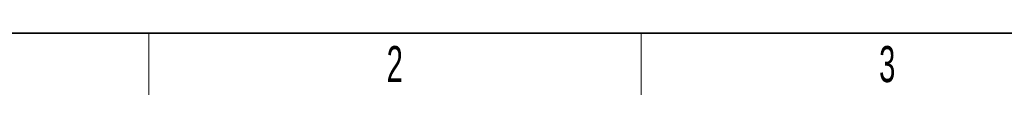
# Model space of a CAD drawing. Header units: millimetres. Extents: x 5 to 418, y 2 to 292.
# Tile 2 of 27: x 61 to 157, y 6 to 12. Entities that reach past the tile are written whole.
import ezdxf

# ---------------------------------------------------------------- set-up
doc = ezdxf.new("R2010")
doc.units = ezdxf.units.MM
doc.layers.add('SLD-0', color=7, linetype='Continuous')
doc.styles.add('SLDTEXTSTYLE0', font='TXT', dxfattribs={"width": 0.605})

msp = doc.modelspace()

# ---------------------------------------------------------------- linework, layer by layer
at = {"layer": 'SLD-0', "lineweight": 35}
msp.add_line((26, 12), (408, 12), dxfattribs=at)
at = {"layer": 'SLD-0', "lineweight": 18}
for p, q in [((73.75, 6), (73.75, 12)), ((121.5, 6), (121.5, 12))]:
    msp.add_line(p, q, dxfattribs=at)

# ---------------------------------------------------------------- texts
at = {"layer": 'SLD-0', "char_height": 3.5, "attachment_point": 2, "style": 'SLDTEXTSTYLE0'}
for s, insert in [('2', (97.6027, 10.743)), ('3', (145.3527, 10.743))]:
    msp.add_mtext(s, dxfattribs=dict(at, insert=insert))

doc.saveas('drawing.dxf')
